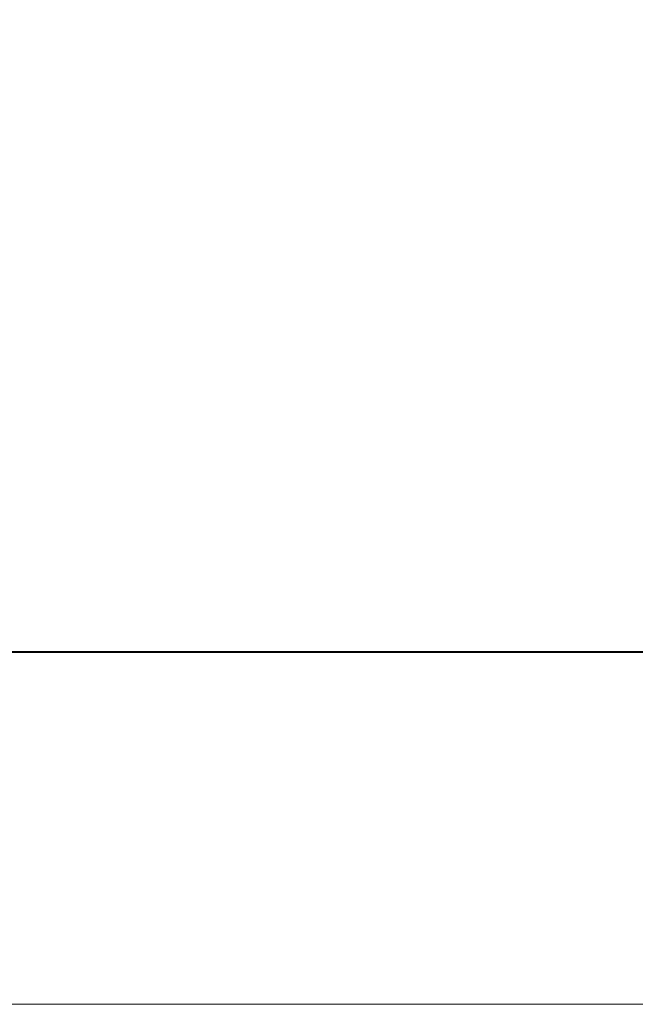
# Model space of a CAD drawing. Extents: x 36231 to 595326, y 3059 to 3871788.
# Tile 140 of 143: x 584676 to 585074, y 3871152 to 3871788. Entities that reach past the tile are written whole.
import ezdxf

# ---------------------------------------------------------------- set-up
doc = ezdxf.new("R2010")
doc.units = 0
for name, color, linetype, lineweight in [('0.13', 120, 'CONTINUOUS', 13), ('0.13填充', 8, 'CONTINUOUS', 9), ('0.13文字', 3, 'CONTINUOUS', 13)]:
    doc.layers.add(name, color=color, linetype=linetype, lineweight=lineweight)
doc.layers.add('不打印', color=7, linetype='CONTINUOUS', plot=False)

msp = doc.modelspace()

# ---------------------------------------------------------------- linework, layer by layer
at = {"layer": '0.13', "color": 0, "lineweight": 5, "const_width": 0.0146}
msp.add_lwpolyline([(584691.97, 3871776.68), (584308.81, 3871776.68), (584308.81, 3871504.54), (584691.97, 3871504.54), (584691.97, 3871776.68)], dxfattribs=at)
at = {"layer": '0.13填充', "color": 3, "lineweight": 40}
msp.add_line((583314.72, 3871380.08), (591089.66, 3871380.08), dxfattribs=at)
at = {"layer": '0.13文字', "lineweight": 13}
msp.add_line((590756.67, 3871152.48), (583564.28, 3871152.48), dxfattribs=at)
msp.add_line((590756.67, 3871152.48), (583564.28, 3871152.48), dxfattribs=at)
at = {"layer": '不打印', "color": 0, "lineweight": 0, "const_width": 0.0143}
msp.add_lwpolyline([(584701.79, 3871496.22), (584289.16, 3871496.22), (584289.16, 3871788.01), (584701.79, 3871788.01)], close=True, dxfattribs=at)

doc.saveas('drawing.dxf')
